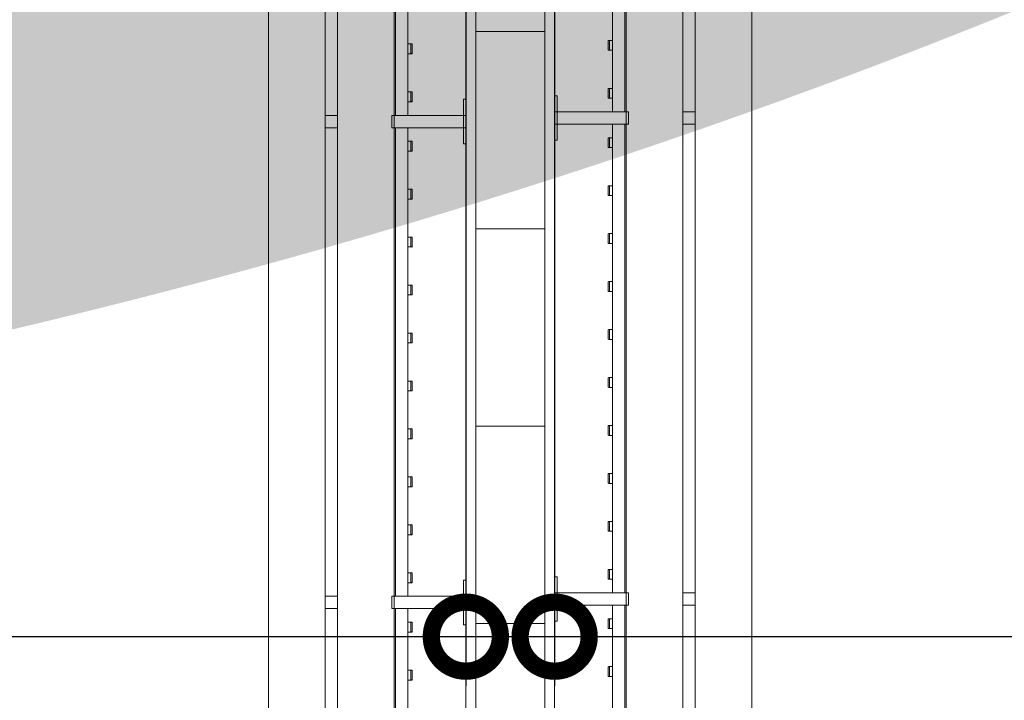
# Model space of a CAD drawing. Header units: millimetres. Extents: x 2016 to 102618, y -16590 to 68005.
# Tile 175 of 256: x 72506 to 74502, y 22895 to 24274. Entities that reach past the tile are written whole.
import ezdxf

# ---------------------------------------------------------------- set-up
doc = ezdxf.new("R2010")
doc.units = ezdxf.units.MM
for name, color, linetype, lineweight in [('A-ANNO-DIMS', 211, 'Continuous', 9), ('A-WALL', 113, 'Continuous', 13), ('A-WALL-FNSH', 113, 'Continuous', 25), ('A-WALL-PATT', 111, 'Continuous', 25), ('I-FURN', 30, 'Continuous', 13)]:
    doc.layers.add(name, color=color, linetype=linetype, lineweight=lineweight)
doc.styles.add('ISOCPEUR_2', font='isocpeur.ttf', dxfattribs={"height": 180})
doc.dimstyles.new('00_VCS_maatvoering_1_8', dxfattribs={"dimscale": 304.8, "dimtxt": 179.276612, "dimasz": 0.918635, "dimexe": 0.328084, "dimexo": 0.0625, "dimgap": 0.164042, "dimtad": 1, "dimdec": 0, "dimzin": 0, "dimdsep": 46, "dimtxsty": 'ISOCPEUR_2', "dimblk1": 'DOTSMALL', "dimblk2": 'DOTSMALL', "dimsah": 1, "dimcen": 0.09, "dimdle": 0.328084, "dimadec": 0, "dimazin": 0, "dimtfac": 1, "dimtdec": 4, "dimtix": 1, "dimtmove": 0, "dimatfit": 3, "dimfxl": 0.328084, "dimfxlon": 1, "dimtvp": 1, "dimtolj": 1, "dimtzin": 0, "dimarcsym": 2})

# ---------------------------------------------------------------- blocks, each defined once
blk = doc.blocks.new('79_VCS_FU_zitbank_kleedkamers - 79_VCS_FU_zitbank_kleedkamers-V5-00 Begane grond')
at = {"layer": 'I-FURN'}
for p, q in [((1180, 0), (1180, -5.1)), ((1180, -5.1), (1212.5, -5.1)), ((1212.5, -5), (1212.5, 0)), ((1237.5, 0), (1212.5, 0)), ((1212.5, -145), (1212.5, -5)), ((1237.5, -5), (1212.5, -5)), ((1237.5, 0), (1237.5, -5)), ((1237.5, -5), (1237.5, -145)), ((1237.5, -5.1), (1270, -5.1)), ((1270, -5.1), (1270, 0)), ((2155, 0), (2155, -5.1)), ((2155, -5.1), (2187.5, -5.1)), ((2187.5, -5), (2187.5, 0)), ((2212.5, 0), (2187.5, 0)), ((2187.5, -145), (2187.5, -5)), ((2212.5, -5), (2187.5, -5)), ((2212.5, 0), (2212.5, -5)), ((2212.5, -5), (2212.5, -145)), ((2212.5, -5.1), (2245, -5.1)), ((2245, -5.1), (2245, 0)), ((262.5, -117.5), (1212.5, -117.5)), ((1067.8, -110.5), (1067.8, -109.5)), ((1067.8, -110.7), (1067.8, -116.5)), ((1086.8, -108.5), (1068.8, -108.5)), ((1068.8, -111.5), (1086.8, -111.5)), ((1087.8, -109.5), (1087.8, -110.5)), ((1087.8, -116.5), (1087.8, -110.8)), ((1165, -110.5), (1165, -109.5)), ((1165, -110.7), (1165, -116.5)), ((1184, -108.5), (1166, -108.5)), ((1166, -111.5), (1184, -111.5)), ((1185, -109.5), (1185, -110.5)), ((1185, -116.5), (1185, -110.8)), ((1237.5, -117.5), (2187.5, -117.5)), ((1265, -110.5), (1265, -109.5)), ((1265, -110.7), (1265, -116.5)), ((1284, -108.5), (1266, -108.5)), ((1266, -111.5), (1284, -111.5)), ((1285, -109.5), (1285, -110.5)), ((1285, -116.5), (1285, -110.8)), ((1362.2, -110.5), (1362.2, -109.5)), ((1362.2, -110.7), (1362.2, -116.5)), ((1381.3, -108.5), (1363.2, -108.5)), ((1363.2, -111.5), (1381.3, -111.5)), ((1382.2, -109.5), (1382.2, -110.5)), ((1382.2, -116.5), (1382.2, -110.8)), ((1459.4, -110.5), (1459.4, -109.5)), ((1459.4, -110.7), (1459.4, -116.5)), ((1478.5, -108.5), (1460.4, -108.5)), ((1460.4, -111.5), (1478.5, -111.5)), ((1479.4, -109.5), (1479.4, -110.5)), ((1479.4, -116.5), (1479.4, -110.8)), ((1556.7, -110.5), (1556.7, -109.5)), ((1556.7, -110.7), (1556.7, -116.5)), ((1575.7, -108.5), (1557.6, -108.5)), ((1557.7, -111.5), (1575.7, -111.5)), ((1576.7, -109.5), (1576.7, -110.5)), ((1576.7, -116.5), (1576.7, -110.8)), ((1653.9, -110.5), (1653.9, -109.5)), ((1653.9, -110.7), (1653.9, -116.5)), ((1672.9, -108.5), (1654.9, -108.5)), ((1654.9, -111.5), (1672.9, -111.5)), ((1673.9, -109.5), (1673.9, -110.5)), ((1673.9, -116.5), (1673.9, -110.8)), ((1751.1, -110.5), (1751.1, -109.5)), ((1751.1, -110.7), (1751.1, -116.5)), ((1770.1, -108.5), (1752.1, -108.5)), ((1752.1, -111.5), (1770.1, -111.5)), ((1771.1, -109.5), (1771.1, -110.5)), ((1771.1, -116.5), (1771.1, -110.8)), ((1848.3, -110.5), (1848.3, -109.5)), ((1848.3, -110.7), (1848.3, -116.5)), ((1867.4, -108.5), (1849.3, -108.5)), ((1849.3, -111.5), (1867.4, -111.5)), ((1868.3, -109.5), (1868.3, -110.5)), ((1868.3, -116.5), (1868.3, -110.8)), ((1945.6, -110.5), (1945.6, -109.5)), ((1945.6, -110.7), (1945.6, -116.5)), ((1964.6, -108.5), (1946.5, -108.5)), ((1946.6, -111.5), (1964.6, -111.5)), ((1965.6, -109.5), (1965.6, -110.5)), ((1965.6, -116.5), (1965.6, -110.8)), ((2042.8, -110.5), (2042.8, -109.5)), ((2042.8, -110.7), (2042.8, -116.5)), ((2061.8, -108.5), (2043.8, -108.5)), ((2043.8, -111.5), (2061.8, -111.5)), ((2062.8, -109.5), (2062.8, -110.5)), ((2062.8, -116.5), (2062.8, -110.8)), ((2140, -110.5), (2140, -109.5)), ((2140, -110.7), (2140, -116.5)), ((2159, -108.5), (2141, -108.5)), ((2141, -111.5), (2159, -111.5)), ((2160, -109.5), (2160, -110.5)), ((2160, -116.5), (2160, -110.8)), ((2212.5, -117.5), (3162.5, -117.5)), ((2240, -110.5), (2240, -109.5)), ((2240, -110.7), (2240, -116.5)), ((2259, -108.5), (2241, -108.5)), ((2241, -111.5), (2259, -111.5)), ((2260, -109.5), (2260, -110.5)), ((2260, -116.5), (2260, -110.8)), ((2337.2, -110.5), (2337.2, -109.5)), ((2337.2, -110.7), (2337.2, -116.5)), ((2356.3, -108.5), (2338.2, -108.5)), ((2338.2, -111.5), (2356.3, -111.5)), ((2357.2, -109.5), (2357.2, -110.5)), ((2357.2, -116.5), (2357.2, -110.8)), ((1212.5, -142.5), (262.5, -142.5)), ((1212.5, -145), (262.5, -145)), ((1212.5, -150), (1212.5, -145)), ((1237.5, -145), (1212.5, -145)), ((1237.5, -145), (1212.5, -145)), ((1237.5, -150), (1212.5, -150)), ((2187.5, -142.5), (1237.5, -142.5)), ((1237.5, -145), (1237.5, -150)), ((2187.5, -145), (1237.5, -145)), ((2187.5, -150), (2187.5, -145)), ((2212.5, -145), (2187.5, -145)), ((2212.5, -145), (2187.5, -145)), ((2212.5, -150), (2187.5, -150)), ((3162.5, -142.5), (2212.5, -142.5)), ((2212.5, -145), (2212.5, -150)), ((3162.5, -145), (2212.5, -145)), ((50, -260), (8250, -260)), ((1212.5, -285.2), (1212.5, -259.8)), ((1237.5, -259.8), (1237.5, -285.2)), ((2187.5, -285.3), (2187.5, -259.8)), ((2212.5, -259.8), (2212.5, -285.3)), ((8250, -285), (50, -285)), ((50, -400), (8250, -400))]:
    blk.add_line(p, q, dxfattribs=at)
at = {"layer": 'I-FURN', "flags": 128}
for points in [[(1067.8, -117.5), (1067.8, -117.4), (1067.8, -117.3), (1067.8, -117.2), (1067.8, -117.1), (1067.8, -117), (1067.8, -117), (1067.8, -116.9), (1067.8, -116.8), (1067.8, -116.7), (1067.8, -116.6), (1067.8, -116.5), (1067.8, -116.4), (1067.8, -116.3), (1067.8, -116.3), (1067.8, -116.2), (1067.8, -116.1), (1067.8, -116), (1067.8, -116), (1067.8, -115.9), (1067.8, -115.8), (1067.8, -115.8), (1067.8, -115.7), (1067.8, -115.7)], [(1087.8, -115.7), (1087.8, -115.7), (1087.8, -115.8), (1087.8, -115.8), (1087.8, -115.9), (1087.8, -116), (1087.8, -116.1), (1087.8, -116.1), (1087.8, -116.2), (1087.8, -116.3), (1087.8, -116.4), (1087.8, -116.4), (1087.8, -116.5), (1087.8, -116.6), (1087.8, -116.7), (1087.8, -116.8), (1087.8, -116.9), (1087.8, -117), (1087.8, -117.1), (1087.8, -117.2), (1087.8, -117.3), (1087.8, -117.4), (1087.8, -117.5)], [(1165, -117.5), (1165, -117.4), (1165, -117.3), (1165, -117.2), (1165, -117.1), (1165, -117), (1165, -117), (1165, -116.9), (1165, -116.8), (1165, -116.7), (1165, -116.6), (1165, -116.5), (1165, -116.4), (1165, -116.3), (1165, -116.3), (1165, -116.2), (1165, -116.1), (1165, -116), (1165, -116), (1165, -115.9), (1165, -115.8), (1165, -115.8), (1165, -115.7), (1165, -115.7)], [(1185, -115.7), (1185, -115.7), (1185, -115.8), (1185, -115.8), (1185, -115.9), (1185, -116), (1185, -116.1), (1185, -116.1), (1185, -116.2), (1185, -116.3), (1185, -116.4), (1185, -116.4), (1185, -116.5), (1185, -116.6), (1185, -116.7), (1185, -116.8), (1185, -116.9), (1185, -117), (1185, -117.1), (1185, -117.2), (1185, -117.3), (1185, -117.4), (1185, -117.5)], [(1265, -117.5), (1265, -117.4), (1265, -117.3), (1265, -117.2), (1265, -117.1), (1265, -117), (1265, -117), (1265, -116.9), (1265, -116.8), (1265, -116.7), (1265, -116.6), (1265, -116.5), (1265, -116.4), (1265, -116.3), (1265, -116.3), (1265, -116.2), (1265, -116.1), (1265, -116), (1265, -116), (1265, -115.9), (1265, -115.8), (1265, -115.8), (1265, -115.7), (1265, -115.7)], [(1285, -115.7), (1285, -115.7), (1285, -115.8), (1285, -115.8), (1285, -115.9), (1285, -116), (1285, -116.1), (1285, -116.1), (1285, -116.2), (1285, -116.3), (1285, -116.4), (1285, -116.4), (1285, -116.5), (1285, -116.6), (1285, -116.7), (1285, -116.8), (1285, -116.9), (1285, -117), (1285, -117.1), (1285, -117.2), (1285, -117.3), (1285, -117.4), (1285, -117.5)], [(1362.2, -117.5), (1362.2, -117.4), (1362.2, -117.3), (1362.2, -117.2), (1362.2, -117.1), (1362.2, -117), (1362.2, -117), (1362.2, -116.9), (1362.2, -116.8), (1362.2, -116.7), (1362.2, -116.6), (1362.2, -116.5), (1362.2, -116.4), (1362.2, -116.3), (1362.2, -116.3), (1362.2, -116.2), (1362.2, -116.1), (1362.2, -116), (1362.2, -116), (1362.2, -115.9), (1362.2, -115.8), (1362.2, -115.8), (1362.2, -115.7), (1362.2, -115.7)], [(1382.2, -115.7), (1382.2, -115.7), (1382.2, -115.8), (1382.2, -115.8), (1382.2, -115.9), (1382.2, -116), (1382.2, -116.1), (1382.2, -116.1), (1382.2, -116.2), (1382.2, -116.3), (1382.2, -116.4), (1382.2, -116.4), (1382.2, -116.5), (1382.2, -116.6), (1382.2, -116.7), (1382.2, -116.8), (1382.2, -116.9), (1382.2, -117), (1382.2, -117.1), (1382.2, -117.2), (1382.2, -117.3), (1382.2, -117.4), (1382.2, -117.5)], [(1459.4, -117.5), (1459.4, -117.4), (1459.4, -117.3), (1459.4, -117.2), (1459.4, -117.1), (1459.4, -117), (1459.4, -117), (1459.4, -116.9), (1459.4, -116.8), (1459.4, -116.7), (1459.4, -116.6), (1459.4, -116.5), (1459.4, -116.4), (1459.4, -116.3), (1459.4, -116.3), (1459.4, -116.2), (1459.4, -116.1), (1459.4, -116), (1459.4, -116), (1459.4, -115.9), (1459.4, -115.8), (1459.4, -115.8), (1459.4, -115.7), (1459.4, -115.7)], [(1479.4, -115.7), (1479.4, -115.7), (1479.4, -115.8), (1479.4, -115.8), (1479.4, -115.9), (1479.4, -116), (1479.4, -116.1), (1479.4, -116.1), (1479.4, -116.2), (1479.4, -116.3), (1479.4, -116.4), (1479.4, -116.4), (1479.4, -116.5), (1479.4, -116.6), (1479.4, -116.7), (1479.4, -116.8), (1479.4, -116.9), (1479.4, -117), (1479.4, -117.1), (1479.4, -117.2), (1479.4, -117.3), (1479.4, -117.4), (1479.4, -117.5)], [(1556.7, -117.5), (1556.7, -117.4), (1556.7, -117.3), (1556.7, -117.2), (1556.7, -117.1), (1556.7, -117), (1556.7, -117), (1556.7, -116.9), (1556.7, -116.8), (1556.7, -116.7), (1556.7, -116.6), (1556.7, -116.5), (1556.7, -116.4), (1556.7, -116.3), (1556.7, -116.3), (1556.7, -116.2), (1556.7, -116.1), (1556.7, -116), (1556.7, -116), (1556.7, -115.9), (1556.7, -115.8), (1556.7, -115.8), (1556.7, -115.7), (1556.7, -115.7)], [(1576.7, -115.7), (1576.7, -115.7), (1576.7, -115.8), (1576.7, -115.8), (1576.7, -115.9), (1576.7, -116), (1576.7, -116.1), (1576.7, -116.1), (1576.7, -116.2), (1576.7, -116.3), (1576.7, -116.4), (1576.7, -116.4), (1576.7, -116.5), (1576.7, -116.6), (1576.7, -116.7), (1576.7, -116.8), (1576.7, -116.9), (1576.7, -117), (1576.7, -117.1), (1576.7, -117.2), (1576.7, -117.3), (1576.7, -117.4), (1576.7, -117.5)], [(1653.9, -117.5), (1653.9, -117.4), (1653.9, -117.3), (1653.9, -117.2), (1653.9, -117.1), (1653.9, -117), (1653.9, -117), (1653.9, -116.9), (1653.9, -116.8), (1653.9, -116.7), (1653.9, -116.6), (1653.9, -116.5), (1653.9, -116.4), (1653.9, -116.3), (1653.9, -116.3), (1653.9, -116.2), (1653.9, -116.1), (1653.9, -116), (1653.9, -116), (1653.9, -115.9), (1653.9, -115.8), (1653.9, -115.8), (1653.9, -115.7), (1653.9, -115.7)], [(1673.9, -115.7), (1673.9, -115.7), (1673.9, -115.8), (1673.9, -115.8), (1673.9, -115.9), (1673.9, -116), (1673.9, -116.1), (1673.9, -116.1), (1673.9, -116.2), (1673.9, -116.3), (1673.9, -116.4), (1673.9, -116.4), (1673.9, -116.5), (1673.9, -116.6), (1673.9, -116.7), (1673.9, -116.8), (1673.9, -116.9), (1673.9, -117), (1673.9, -117.1), (1673.9, -117.2), (1673.9, -117.3), (1673.9, -117.4), (1673.9, -117.5)], [(1751.1, -117.5), (1751.1, -117.4), (1751.1, -117.3), (1751.1, -117.2), (1751.1, -117.1), (1751.1, -117), (1751.1, -117), (1751.1, -116.9), (1751.1, -116.8), (1751.1, -116.7), (1751.1, -116.6), (1751.1, -116.5), (1751.1, -116.4), (1751.1, -116.3), (1751.1, -116.3), (1751.1, -116.2), (1751.1, -116.1), (1751.1, -116), (1751.1, -116), (1751.1, -115.9), (1751.1, -115.8), (1751.1, -115.8), (1751.1, -115.7), (1751.1, -115.7)], [(1771.1, -115.7), (1771.1, -115.7), (1771.1, -115.8), (1771.1, -115.8), (1771.1, -115.9), (1771.1, -116), (1771.1, -116.1), (1771.1, -116.1), (1771.1, -116.2), (1771.1, -116.3), (1771.1, -116.4), (1771.1, -116.4), (1771.1, -116.5), (1771.1, -116.6), (1771.1, -116.7), (1771.1, -116.8), (1771.1, -116.9), (1771.1, -117), (1771.1, -117.1), (1771.1, -117.2), (1771.1, -117.3), (1771.1, -117.4), (1771.1, -117.5)], [(1848.3, -117.5), (1848.3, -117.4), (1848.3, -117.3), (1848.3, -117.2), (1848.3, -117.1), (1848.3, -117), (1848.3, -117), (1848.3, -116.9), (1848.3, -116.8), (1848.3, -116.7), (1848.3, -116.6), (1848.3, -116.5), (1848.3, -116.4), (1848.3, -116.3), (1848.3, -116.3), (1848.3, -116.2), (1848.3, -116.1), (1848.3, -116), (1848.3, -116), (1848.3, -115.9), (1848.3, -115.8), (1848.3, -115.8), (1848.3, -115.7), (1848.3, -115.7)], [(1868.3, -115.7), (1868.3, -115.7), (1868.3, -115.8), (1868.3, -115.8), (1868.3, -115.9), (1868.3, -116), (1868.3, -116.1), (1868.3, -116.1), (1868.3, -116.2), (1868.3, -116.3), (1868.3, -116.4), (1868.3, -116.4), (1868.3, -116.5), (1868.3, -116.6), (1868.3, -116.7), (1868.3, -116.8), (1868.3, -116.9), (1868.3, -117), (1868.3, -117.1), (1868.3, -117.2), (1868.3, -117.3), (1868.3, -117.4), (1868.3, -117.5)], [(1945.6, -117.5), (1945.6, -117.4), (1945.6, -117.3), (1945.6, -117.2), (1945.6, -117.1), (1945.6, -117), (1945.6, -117), (1945.6, -116.9), (1945.6, -116.8), (1945.6, -116.7), (1945.6, -116.6), (1945.6, -116.5), (1945.6, -116.4), (1945.6, -116.3), (1945.6, -116.3), (1945.6, -116.2), (1945.6, -116.1), (1945.6, -116), (1945.6, -116), (1945.6, -115.9), (1945.6, -115.8), (1945.6, -115.8), (1945.6, -115.7), (1945.6, -115.7)], [(1965.6, -115.7), (1965.6, -115.7), (1965.6, -115.8), (1965.6, -115.8), (1965.6, -115.9), (1965.6, -116), (1965.6, -116.1), (1965.6, -116.1), (1965.6, -116.2), (1965.6, -116.3), (1965.6, -116.4), (1965.6, -116.4), (1965.6, -116.5), (1965.6, -116.6), (1965.6, -116.7), (1965.6, -116.8), (1965.6, -116.9), (1965.6, -117), (1965.6, -117.1), (1965.6, -117.2), (1965.6, -117.3), (1965.6, -117.4), (1965.6, -117.5)], [(2042.8, -117.5), (2042.8, -117.4), (2042.8, -117.3), (2042.8, -117.2), (2042.8, -117.1), (2042.8, -117), (2042.8, -117), (2042.8, -116.9), (2042.8, -116.8), (2042.8, -116.7), (2042.8, -116.6), (2042.8, -116.5), (2042.8, -116.4), (2042.8, -116.3), (2042.8, -116.3), (2042.8, -116.2), (2042.8, -116.1), (2042.8, -116), (2042.8, -116), (2042.8, -115.9), (2042.8, -115.8), (2042.8, -115.8), (2042.8, -115.7), (2042.8, -115.7)], [(2062.8, -115.7), (2062.8, -115.7), (2062.8, -115.8), (2062.8, -115.8), (2062.8, -115.9), (2062.8, -116), (2062.8, -116.1), (2062.8, -116.1), (2062.8, -116.2), (2062.8, -116.3), (2062.8, -116.4), (2062.8, -116.4), (2062.8, -116.5), (2062.8, -116.6), (2062.8, -116.7), (2062.8, -116.8), (2062.8, -116.9), (2062.8, -117), (2062.8, -117.1), (2062.8, -117.2), (2062.8, -117.3), (2062.8, -117.4), (2062.8, -117.5)], [(2140, -117.5), (2140, -117.4), (2140, -117.3), (2140, -117.2), (2140, -117.1), (2140, -117), (2140, -117), (2140, -116.9), (2140, -116.8), (2140, -116.7), (2140, -116.6), (2140, -116.5), (2140, -116.4), (2140, -116.3), (2140, -116.3), (2140, -116.2), (2140, -116.1), (2140, -116), (2140, -116), (2140, -115.9), (2140, -115.8), (2140, -115.8), (2140, -115.7), (2140, -115.7)], [(2160, -115.7), (2160, -115.7), (2160, -115.8), (2160, -115.8), (2160, -115.9), (2160, -116), (2160, -116.1), (2160, -116.1), (2160, -116.2), (2160, -116.3), (2160, -116.4), (2160, -116.4), (2160, -116.5), (2160, -116.6), (2160, -116.7), (2160, -116.8), (2160, -116.9), (2160, -117), (2160, -117.1), (2160, -117.2), (2160, -117.3), (2160, -117.4), (2160, -117.5)], [(2240, -117.5), (2240, -117.4), (2240, -117.3), (2240, -117.2), (2240, -117.1), (2240, -117), (2240, -117), (2240, -116.9), (2240, -116.8), (2240, -116.7), (2240, -116.6), (2240, -116.5), (2240, -116.4), (2240, -116.3), (2240, -116.3), (2240, -116.2), (2240, -116.1), (2240, -116), (2240, -116), (2240, -115.9), (2240, -115.8), (2240, -115.8), (2240, -115.7), (2240, -115.7)], [(2260, -115.7), (2260, -115.7), (2260, -115.8), (2260, -115.8), (2260, -115.9), (2260, -116), (2260, -116.1), (2260, -116.1), (2260, -116.2), (2260, -116.3), (2260, -116.4), (2260, -116.4), (2260, -116.5), (2260, -116.6), (2260, -116.7), (2260, -116.8), (2260, -116.9), (2260, -117), (2260, -117.1), (2260, -117.2), (2260, -117.3), (2260, -117.4), (2260, -117.5)], [(2337.2, -117.5), (2337.2, -117.4), (2337.2, -117.3), (2337.2, -117.2), (2337.2, -117.1), (2337.2, -117), (2337.2, -117), (2337.2, -116.9), (2337.2, -116.8), (2337.2, -116.7), (2337.2, -116.6), (2337.2, -116.5), (2337.2, -116.4), (2337.2, -116.3), (2337.2, -116.3), (2337.2, -116.2), (2337.2, -116.1), (2337.2, -116), (2337.2, -116), (2337.2, -115.9), (2337.2, -115.8), (2337.2, -115.8), (2337.2, -115.7), (2337.2, -115.7)], [(2357.2, -115.7), (2357.2, -115.7), (2357.2, -115.8), (2357.2, -115.8), (2357.2, -115.9), (2357.2, -116), (2357.2, -116.1), (2357.2, -116.1), (2357.2, -116.2), (2357.2, -116.3), (2357.2, -116.4), (2357.2, -116.4), (2357.2, -116.5), (2357.2, -116.6), (2357.2, -116.7), (2357.2, -116.8), (2357.2, -116.9), (2357.2, -117), (2357.2, -117.1), (2357.2, -117.2), (2357.2, -117.3), (2357.2, -117.4), (2357.2, -117.5)]]:
    blk.add_lwpolyline(points, dxfattribs=at)
at = {"layer": 'I-FURN'}
for centre, radius, start, end in [((1068.8, -109.5), 0.978, 90, 180), ((1068.8, -110.5), 1, 180, 270), ((1086.8, -109.5), 0.966, 0, 90), ((1086.8, -110.5), 0.962, 270, 360), ((1166, -109.5), 0.978, 90, 180), ((1166, -110.5), 1, 180, 270), ((1184, -109.5), 0.966, 0, 90), ((1184, -110.5), 0.962, 270, 360), ((1266, -109.5), 0.978, 90, 180), ((1266, -110.5), 1, 180, 270), ((1284, -109.5), 0.966, 0, 90), ((1284, -110.5), 0.962, 270, 360), ((1363.2, -109.5), 0.978, 90, 180), ((1363.2, -110.5), 1, 180, 270), ((1381.3, -109.5), 0.966, 0, 90), ((1381.3, -110.5), 0.962, 270, 360), ((1460.4, -109.5), 0.978, 90, 180), ((1460.4, -110.5), 1, 180, 270), ((1478.5, -109.5), 0.966, 0, 90), ((1478.5, -110.5), 0.962, 270, 360), ((1557.6, -109.5), 0.978, 90, 180), ((1557.7, -110.5), 1, 180, 270), ((1575.7, -109.5), 0.966, 0, 90), ((1575.7, -110.5), 0.962, 270, 360), ((1654.9, -109.5), 0.978, 90, 180), ((1654.9, -110.5), 1, 180, 270), ((1672.9, -109.5), 0.966, 0, 90), ((1672.9, -110.5), 0.962, 270, 360), ((1752.1, -109.5), 0.978, 90, 180), ((1752.1, -110.5), 1, 180, 270), ((1770.1, -109.5), 0.966, 0, 90), ((1770.1, -110.5), 0.962, 270, 360), ((1849.3, -109.5), 0.978, 90, 180), ((1849.3, -110.5), 1, 180, 270), ((1867.4, -109.5), 0.966, 0, 90), ((1867.4, -110.5), 0.962, 270, 360), ((1946.5, -109.5), 0.978, 90, 180), ((1946.6, -110.5), 1, 180, 270), ((1964.6, -109.5), 0.966, 0, 90), ((1964.6, -110.5), 0.962, 270, 360), ((2043.8, -109.5), 0.978, 90, 180), ((2043.8, -110.5), 1, 180, 270), ((2061.8, -109.5), 0.966, 0, 90), ((2061.8, -110.5), 0.962, 270, 360), ((2141, -109.5), 0.978, 90, 180), ((2141, -110.5), 1, 180, 270), ((2159, -109.5), 0.966, 0, 90), ((2159, -110.5), 0.962, 270, 360), ((2241, -109.5), 0.978, 90, 180), ((2241, -110.5), 1, 180, 270), ((2259, -109.5), 0.966, 0, 90), ((2259, -110.5), 0.962, 270, 360), ((2338.2, -109.5), 0.978, 90, 180), ((2338.2, -110.5), 1, 180, 270), ((2356.3, -109.5), 0.966, 0, 90), ((2356.3, -110.5), 0.962, 270, 360)]:
    blk.add_arc(centre, radius, start, end, dxfattribs=at)
for centre, major_axis, start_param, end_param in [((1068.8, -109.5), (0.978, 0), 1.570796, 3.140513), ((1068.8, -110.5), (1, 0), 3.142593, 4.712389), ((1086.8, -109.5), (-0.966, 0), 3.14271, 4.712389), ((1086.8, -110.5), (0.962, 0), 4.712389, 6.282063), ((1166, -109.5), (0.978, 0), 1.570796, 3.140513), ((1166, -110.5), (1, 0), 3.142593, 4.712389), ((1184, -109.5), (0.966, 0), 0.001117, 1.570796), ((1184, -110.5), (0.962, 0), 4.712389, 6.282063), ((1266, -109.5), (0.978, 0), 1.570796, 3.140513), ((1266, -110.5), (1, 0), 3.142593, 4.712389), ((1284, -109.5), (-0.966, 0), 3.14271, 4.712389), ((1284, -110.5), (0.962, 0), 4.712389, 6.282063), ((1363.2, -109.5), (0.978, 0), 1.570796, 3.140513), ((1363.2, -110.5), (1, 0), 3.142593, 4.712389), ((1381.3, -109.5), (-0.966, 0), 3.14271, 4.712389), ((1381.3, -110.5), (0.962, 0), 4.712389, 6.282063), ((1460.4, -109.5), (0.978, 0), 1.570796, 3.140513), ((1460.4, -110.5), (1, 0), 3.142593, 4.712389), ((1478.5, -109.5), (0.966, 0), 0.001117, 1.570796), ((1478.5, -110.5), (0.962, 0), 4.712389, 6.282063), ((1557.6, -109.5), (0.978, 0), 1.570796, 3.140513), ((1557.7, -110.5), (1, 0), 3.142593, 4.712389), ((1575.7, -109.5), (-0.966, 0), 3.14271, 4.712389), ((1575.7, -110.5), (0.962, 0), 4.712389, 6.282063), ((1654.9, -109.5), (0.978, 0), 1.570796, 3.140513), ((1654.9, -110.5), (1, 0), 3.142593, 4.712389), ((1672.9, -109.5), (-0.966, 0), 3.14271, 4.712389), ((1672.9, -110.5), (0.962, 0), 4.712389, 6.282063), ((1752.1, -109.5), (0.978, 0), 1.570796, 3.140513), ((1752.1, -110.5), (1, 0), 3.142593, 4.712389), ((1770.1, -109.5), (-0.966, 0), 3.14271, 4.712389), ((1770.1, -110.5), (0.962, 0), 4.712389, 6.282063), ((1849.3, -109.5), (0.978, 0), 1.570796, 3.140513), ((1849.3, -110.5), (1, 0), 3.142593, 4.712389), ((1867.4, -109.5), (-0.966, 0), 3.14271, 4.712389), ((1867.4, -110.5), (0.962, 0), 4.712389, 6.282063), ((1946.5, -109.5), (0.978, 0), 1.570796, 3.140513), ((1946.6, -110.5), (1, 0), 3.142593, 4.712389), ((1964.6, -109.5), (-0.966, 0), 3.14271, 4.712389), ((1964.6, -110.5), (0.962, 0), 4.712389, 6.282063), ((2043.8, -109.5), (0.978, 0), 1.570796, 3.140513), ((2043.8, -110.5), (1, 0), 3.142593, 4.712389), ((2061.8, -109.5), (-0.966, 0), 3.14271, 4.712389), ((2061.8, -110.5), (0.962, 0), 4.712389, 6.282063), ((2141, -109.5), (0.978, 0), 1.570796, 3.140513), ((2141, -110.5), (1, 0), 3.142593, 4.712389), ((2159, -109.5), (-0.966, 0), 3.14271, 4.712389), ((2159, -110.5), (0.962, 0), 4.712389, 6.282063), ((2241, -109.5), (0.978, 0), 1.570796, 3.140513), ((2241, -110.5), (1, 0), 3.142593, 4.712389), ((2259, -109.5), (-0.966, 0), 3.14271, 4.712389), ((2259, -110.5), (0.962, 0), 4.712389, 6.282063), ((2338.2, -109.5), (0.978, 0), 1.570796, 3.140513), ((2338.2, -110.5), (1, 0), 3.142593, 4.712389), ((2356.3, -109.5), (0.966, 0), 0.001117, 1.570796), ((2356.3, -110.5), (0.962, 0), 4.712389, 6.282063)]:
    blk.add_ellipse(centre, major_axis=major_axis, ratio=0.997927, start_param=start_param, end_param=end_param, dxfattribs=at)
blk = doc.blocks.new('79_VCS_FU_zitbank_kleedkamers - 79_VCS_FU_zitbank_kleedkamers-V6-00 Begane grond')
at = {"layer": 'I-FURN'}
for p, q in [((6055, 0), (6055, -5.1)), ((6055, -5.1), (6087.5, -5.1)), ((6087.5, -5), (6087.5, 0)), ((6112.5, 0), (6087.5, 0)), ((6087.5, -145), (6087.5, -5)), ((6112.5, -5), (6087.5, -5)), ((6112.5, 0), (6112.5, -5)), ((6112.5, -5), (6112.5, -145)), ((6112.5, -5.1), (6145, -5.1)), ((6145, -5.1), (6145, 0)), ((7030, 0), (7030, -5.1)), ((7030, -5.1), (7062.5, -5.1)), ((7062.5, -5), (7062.5, 0)), ((7087.5, 0), (7062.5, 0)), ((7062.5, -145), (7062.5, -5)), ((7087.5, -5), (7062.5, -5)), ((7087.5, 0), (7087.5, -5)), ((7087.5, -5), (7087.5, -145)), ((7087.5, -5.1), (7120, -5.1)), ((7120, -5.1), (7120, 0)), ((5137.5, -117.5), (6087.5, -117.5)), ((5942.8, -110.5), (5942.8, -109.5)), ((5942.8, -110.7), (5942.8, -116.5)), ((5961.8, -108.5), (5943.8, -108.5)), ((5943.8, -111.5), (5961.8, -111.5)), ((5962.8, -109.5), (5962.8, -110.5)), ((5962.8, -116.5), (5962.8, -110.8)), ((6040, -110.5), (6040, -109.5)), ((6040, -110.7), (6040, -116.5)), ((6059, -108.5), (6041, -108.5)), ((6041, -111.5), (6059, -111.5)), ((6060, -109.5), (6060, -110.5)), ((6060, -116.5), (6060, -110.8)), ((6112.5, -117.5), (7062.5, -117.5)), ((6140, -110.5), (6140, -109.5)), ((6140, -110.7), (6140, -116.5)), ((6159, -108.5), (6141, -108.5)), ((6141, -111.5), (6159, -111.5)), ((6160, -109.5), (6160, -110.5)), ((6160, -116.5), (6160, -110.8)), ((6237.2, -110.5), (6237.2, -109.5)), ((6237.2, -110.7), (6237.2, -116.5)), ((6256.3, -108.5), (6238.2, -108.5)), ((6238.2, -111.5), (6256.3, -111.5)), ((6257.2, -109.5), (6257.2, -110.5)), ((6257.2, -116.5), (6257.2, -110.8)), ((6334.4, -110.5), (6334.4, -109.5)), ((6334.4, -110.7), (6334.4, -116.5)), ((6353.5, -108.5), (6335.4, -108.5)), ((6335.4, -111.5), (6353.5, -111.5)), ((6354.4, -109.5), (6354.4, -110.5)), ((6354.4, -116.5), (6354.4, -110.8)), ((6431.7, -110.5), (6431.7, -109.5)), ((6431.7, -110.7), (6431.7, -116.5)), ((6450.7, -108.5), (6432.6, -108.5)), ((6432.7, -111.5), (6450.7, -111.5)), ((6451.7, -109.5), (6451.7, -110.5)), ((6451.7, -116.5), (6451.7, -110.8)), ((6528.9, -110.5), (6528.9, -109.5)), ((6528.9, -110.7), (6528.9, -116.5)), ((6547.9, -108.5), (6529.9, -108.5)), ((6529.9, -111.5), (6547.9, -111.5)), ((6548.9, -109.5), (6548.9, -110.5)), ((6548.9, -116.5), (6548.9, -110.8)), ((6626.1, -110.5), (6626.1, -109.5)), ((6626.1, -110.7), (6626.1, -116.5)), ((6645.1, -108.5), (6627.1, -108.5)), ((6627.1, -111.5), (6645.1, -111.5)), ((6646.1, -109.5), (6646.1, -110.5)), ((6646.1, -116.5), (6646.1, -110.8)), ((6723.3, -110.5), (6723.3, -109.5)), ((6723.3, -110.7), (6723.3, -116.5)), ((6742.4, -108.5), (6724.3, -108.5)), ((6724.3, -111.5), (6742.4, -111.5)), ((6743.3, -109.5), (6743.3, -110.5)), ((6743.3, -116.5), (6743.3, -110.8)), ((6820.6, -110.5), (6820.6, -109.5)), ((6820.6, -110.7), (6820.6, -116.5)), ((6839.6, -108.5), (6821.5, -108.5)), ((6821.6, -111.5), (6839.6, -111.5)), ((6840.6, -109.5), (6840.6, -110.5)), ((6840.6, -116.5), (6840.6, -110.8)), ((6917.8, -110.5), (6917.8, -109.5)), ((6917.8, -110.7), (6917.8, -116.5)), ((6936.8, -108.5), (6918.8, -108.5)), ((6918.8, -111.5), (6936.8, -111.5)), ((6937.8, -109.5), (6937.8, -110.5)), ((6937.8, -116.5), (6937.8, -110.8)), ((7015, -110.5), (7015, -109.5)), ((7015, -110.7), (7015, -116.5)), ((7034, -108.5), (7016, -108.5)), ((7016, -111.5), (7034, -111.5)), ((7035, -109.5), (7035, -110.5)), ((7035, -116.5), (7035, -110.8)), ((7087.5, -117.5), (8037.5, -117.5)), ((7115, -110.5), (7115, -109.5)), ((7115, -110.7), (7115, -116.5)), ((7134, -108.5), (7116, -108.5)), ((7116, -111.5), (7134, -111.5)), ((7135, -109.5), (7135, -110.5)), ((7135, -116.5), (7135, -110.8)), ((7212.2, -110.5), (7212.2, -109.5)), ((7212.2, -110.7), (7212.2, -116.5)), ((7231.3, -108.5), (7213.2, -108.5)), ((7213.2, -111.5), (7231.3, -111.5)), ((7232.2, -109.5), (7232.2, -110.5)), ((7232.2, -116.5), (7232.2, -110.8)), ((6087.5, -142.5), (5137.5, -142.5)), ((6087.5, -145), (5137.5, -145)), ((6087.5, -150), (6087.5, -145)), ((6112.5, -145), (6087.5, -145)), ((6112.5, -145), (6087.5, -145)), ((6112.5, -150), (6087.5, -150)), ((7062.5, -142.5), (6112.5, -142.5)), ((6112.5, -145), (6112.5, -150)), ((7062.5, -145), (6112.5, -145)), ((7062.5, -150), (7062.5, -145)), ((7087.5, -145), (7062.5, -145)), ((7087.5, -145), (7062.5, -145)), ((7087.5, -150), (7062.5, -150)), ((8037.5, -142.5), (7087.5, -142.5)), ((7087.5, -145), (7087.5, -150)), ((8037.5, -145), (7087.5, -145)), ((50, -260), (8250, -260)), ((6087.5, -285.2), (6087.5, -259.7)), ((6112.5, -259.7), (6112.5, -285.2)), ((7062.5, -285.2), (7062.5, -259.8)), ((7087.5, -259.8), (7087.5, -285.2)), ((8250, -285), (50, -285)), ((50, -400), (8250, -400))]:
    blk.add_line(p, q, dxfattribs=at)
at = {"layer": 'I-FURN', "flags": 128}
for points in [[(5942.8, -117.5), (5942.8, -117.4), (5942.8, -117.3), (5942.8, -117.2), (5942.8, -117.1), (5942.8, -117), (5942.8, -117), (5942.8, -116.9), (5942.8, -116.8), (5942.8, -116.7), (5942.8, -116.6), (5942.8, -116.5), (5942.8, -116.4), (5942.8, -116.3), (5942.8, -116.3), (5942.8, -116.2), (5942.8, -116.1), (5942.8, -116), (5942.8, -116), (5942.8, -115.9), (5942.8, -115.8), (5942.8, -115.8), (5942.8, -115.7), (5942.8, -115.7)], [(5962.8, -115.7), (5962.8, -115.7), (5962.8, -115.8), (5962.8, -115.8), (5962.8, -115.9), (5962.8, -116), (5962.8, -116.1), (5962.8, -116.1), (5962.8, -116.2), (5962.8, -116.3), (5962.8, -116.4), (5962.8, -116.4), (5962.8, -116.5), (5962.8, -116.6), (5962.8, -116.7), (5962.8, -116.8), (5962.8, -116.9), (5962.8, -117), (5962.8, -117.1), (5962.8, -117.2), (5962.8, -117.3), (5962.8, -117.4), (5962.8, -117.5)], [(6040, -117.5), (6040, -117.4), (6040, -117.3), (6040, -117.2), (6040, -117.1), (6040, -117), (6040, -117), (6040, -116.9), (6040, -116.8), (6040, -116.7), (6040, -116.6), (6040, -116.5), (6040, -116.4), (6040, -116.3), (6040, -116.3), (6040, -116.2), (6040, -116.1), (6040, -116), (6040, -116), (6040, -115.9), (6040, -115.8), (6040, -115.8), (6040, -115.7), (6040, -115.7)], [(6060, -115.7), (6060, -115.7), (6060, -115.8), (6060, -115.8), (6060, -115.9), (6060, -116), (6060, -116.1), (6060, -116.1), (6060, -116.2), (6060, -116.3), (6060, -116.4), (6060, -116.4), (6060, -116.5), (6060, -116.6), (6060, -116.7), (6060, -116.8), (6060, -116.9), (6060, -117), (6060, -117.1), (6060, -117.2), (6060, -117.3), (6060, -117.4), (6060, -117.5)], [(6140, -117.5), (6140, -117.4), (6140, -117.3), (6140, -117.2), (6140, -117.1), (6140, -117), (6140, -117), (6140, -116.9), (6140, -116.8), (6140, -116.7), (6140, -116.6), (6140, -116.5), (6140, -116.4), (6140, -116.3), (6140, -116.3), (6140, -116.2), (6140, -116.1), (6140, -116), (6140, -116), (6140, -115.9), (6140, -115.8), (6140, -115.8), (6140, -115.7), (6140, -115.7)], [(6160, -115.7), (6160, -115.7), (6160, -115.8), (6160, -115.8), (6160, -115.9), (6160, -116), (6160, -116.1), (6160, -116.1), (6160, -116.2), (6160, -116.3), (6160, -116.4), (6160, -116.4), (6160, -116.5), (6160, -116.6), (6160, -116.7), (6160, -116.8), (6160, -116.9), (6160, -117), (6160, -117.1), (6160, -117.2), (6160, -117.3), (6160, -117.4), (6160, -117.5)], [(6237.2, -117.5), (6237.2, -117.4), (6237.2, -117.3), (6237.2, -117.2), (6237.2, -117.1), (6237.2, -117), (6237.2, -117), (6237.2, -116.9), (6237.2, -116.8), (6237.2, -116.7), (6237.2, -116.6), (6237.2, -116.5), (6237.2, -116.4), (6237.2, -116.3), (6237.2, -116.3), (6237.2, -116.2), (6237.2, -116.1), (6237.2, -116), (6237.2, -116), (6237.2, -115.9), (6237.2, -115.8), (6237.2, -115.8), (6237.2, -115.7), (6237.2, -115.7)], [(6257.2, -115.7), (6257.2, -115.7), (6257.2, -115.8), (6257.2, -115.8), (6257.2, -115.9), (6257.2, -116), (6257.2, -116.1), (6257.2, -116.1), (6257.2, -116.2), (6257.2, -116.3), (6257.2, -116.4), (6257.2, -116.4), (6257.2, -116.5), (6257.2, -116.6), (6257.2, -116.7), (6257.2, -116.8), (6257.2, -116.9), (6257.2, -117), (6257.2, -117.1), (6257.2, -117.2), (6257.2, -117.3), (6257.2, -117.4), (6257.2, -117.5)], [(6334.4, -117.5), (6334.4, -117.4), (6334.4, -117.3), (6334.4, -117.2), (6334.4, -117.1), (6334.4, -117), (6334.4, -117), (6334.4, -116.9), (6334.4, -116.8), (6334.4, -116.7), (6334.4, -116.6), (6334.4, -116.5), (6334.4, -116.4), (6334.4, -116.3), (6334.4, -116.3), (6334.4, -116.2), (6334.4, -116.1), (6334.4, -116), (6334.4, -116), (6334.4, -115.9), (6334.4, -115.8), (6334.4, -115.8), (6334.4, -115.7), (6334.4, -115.7)], [(6354.4, -115.7), (6354.4, -115.7), (6354.4, -115.8), (6354.4, -115.8), (6354.4, -115.9), (6354.4, -116), (6354.4, -116.1), (6354.4, -116.1), (6354.4, -116.2), (6354.4, -116.3), (6354.4, -116.4), (6354.4, -116.4), (6354.4, -116.5), (6354.4, -116.6), (6354.4, -116.7), (6354.4, -116.8), (6354.4, -116.9), (6354.4, -117), (6354.4, -117.1), (6354.4, -117.2), (6354.4, -117.3), (6354.4, -117.4), (6354.4, -117.5)], [(6431.7, -117.5), (6431.7, -117.4), (6431.7, -117.3), (6431.7, -117.2), (6431.7, -117.1), (6431.7, -117), (6431.7, -117), (6431.7, -116.9), (6431.7, -116.8), (6431.7, -116.7), (6431.7, -116.6), (6431.7, -116.5), (6431.7, -116.4), (6431.7, -116.3), (6431.7, -116.3), (6431.7, -116.2), (6431.7, -116.1), (6431.7, -116), (6431.7, -116), (6431.7, -115.9), (6431.7, -115.8), (6431.7, -115.8), (6431.7, -115.7), (6431.7, -115.7)], [(6451.7, -115.7), (6451.7, -115.7), (6451.7, -115.8), (6451.7, -115.8), (6451.7, -115.9), (6451.7, -116), (6451.7, -116.1), (6451.7, -116.1), (6451.7, -116.2), (6451.7, -116.3), (6451.7, -116.4), (6451.7, -116.4), (6451.7, -116.5), (6451.7, -116.6), (6451.7, -116.7), (6451.7, -116.8), (6451.7, -116.9), (6451.7, -117), (6451.7, -117.1), (6451.7, -117.2), (6451.7, -117.3), (6451.7, -117.4), (6451.7, -117.5)], [(6528.9, -117.5), (6528.9, -117.4), (6528.9, -117.3), (6528.9, -117.2), (6528.9, -117.1), (6528.9, -117), (6528.9, -117), (6528.9, -116.9), (6528.9, -116.8), (6528.9, -116.7), (6528.9, -116.6), (6528.9, -116.5), (6528.9, -116.4), (6528.9, -116.3), (6528.9, -116.3), (6528.9, -116.2), (6528.9, -116.1), (6528.9, -116), (6528.9, -116), (6528.9, -115.9), (6528.9, -115.8), (6528.9, -115.8), (6528.9, -115.7), (6528.9, -115.7)], [(6548.9, -115.7), (6548.9, -115.7), (6548.9, -115.8), (6548.9, -115.8), (6548.9, -115.9), (6548.9, -116), (6548.9, -116.1), (6548.9, -116.1), (6548.9, -116.2), (6548.9, -116.3), (6548.9, -116.4), (6548.9, -116.4), (6548.9, -116.5), (6548.9, -116.6), (6548.9, -116.7), (6548.9, -116.8), (6548.9, -116.9), (6548.9, -117), (6548.9, -117.1), (6548.9, -117.2), (6548.9, -117.3), (6548.9, -117.4), (6548.9, -117.5)], [(6626.1, -117.5), (6626.1, -117.4), (6626.1, -117.3), (6626.1, -117.2), (6626.1, -117.1), (6626.1, -117), (6626.1, -117), (6626.1, -116.9), (6626.1, -116.8), (6626.1, -116.7), (6626.1, -116.6), (6626.1, -116.5), (6626.1, -116.4), (6626.1, -116.3), (6626.1, -116.3), (6626.1, -116.2), (6626.1, -116.1), (6626.1, -116), (6626.1, -116), (6626.1, -115.9), (6626.1, -115.8), (6626.1, -115.8), (6626.1, -115.7), (6626.1, -115.7)], [(6646.1, -115.7), (6646.1, -115.7), (6646.1, -115.8), (6646.1, -115.8), (6646.1, -115.9), (6646.1, -116), (6646.1, -116.1), (6646.1, -116.1), (6646.1, -116.2), (6646.1, -116.3), (6646.1, -116.4), (6646.1, -116.4), (6646.1, -116.5), (6646.1, -116.6), (6646.1, -116.7), (6646.1, -116.8), (6646.1, -116.9), (6646.1, -117), (6646.1, -117.1), (6646.1, -117.2), (6646.1, -117.3), (6646.1, -117.4), (6646.1, -117.5)], [(6723.3, -117.5), (6723.3, -117.4), (6723.3, -117.3), (6723.3, -117.2), (6723.3, -117.1), (6723.3, -117), (6723.3, -117), (6723.3, -116.9), (6723.3, -116.8), (6723.3, -116.7), (6723.3, -116.6), (6723.3, -116.5), (6723.3, -116.4), (6723.3, -116.3), (6723.3, -116.3), (6723.3, -116.2), (6723.3, -116.1), (6723.3, -116), (6723.3, -116), (6723.3, -115.9), (6723.3, -115.8), (6723.3, -115.8), (6723.3, -115.7), (6723.3, -115.7)], [(6743.3, -115.7), (6743.3, -115.7), (6743.3, -115.8), (6743.3, -115.8), (6743.3, -115.9), (6743.3, -116), (6743.3, -116.1), (6743.3, -116.1), (6743.3, -116.2), (6743.3, -116.3), (6743.3, -116.4), (6743.3, -116.4), (6743.3, -116.5), (6743.3, -116.6), (6743.3, -116.7), (6743.3, -116.8), (6743.3, -116.9), (6743.3, -117), (6743.3, -117.1), (6743.3, -117.2), (6743.3, -117.3), (6743.3, -117.4), (6743.3, -117.5)], [(6820.6, -117.5), (6820.6, -117.4), (6820.6, -117.3), (6820.6, -117.2), (6820.6, -117.1), (6820.6, -117), (6820.6, -117), (6820.6, -116.9), (6820.6, -116.8), (6820.6, -116.7), (6820.6, -116.6), (6820.6, -116.5), (6820.6, -116.4), (6820.6, -116.3), (6820.6, -116.3), (6820.6, -116.2), (6820.6, -116.1), (6820.6, -116), (6820.6, -116), (6820.6, -115.9), (6820.6, -115.8), (6820.6, -115.8), (6820.6, -115.7), (6820.6, -115.7)], [(6840.6, -115.7), (6840.6, -115.7), (6840.6, -115.8), (6840.6, -115.8), (6840.6, -115.9), (6840.6, -116), (6840.6, -116.1), (6840.6, -116.1), (6840.6, -116.2), (6840.6, -116.3), (6840.6, -116.4), (6840.6, -116.4), (6840.6, -116.5), (6840.6, -116.6), (6840.6, -116.7), (6840.6, -116.8), (6840.6, -116.9), (6840.6, -117), (6840.6, -117.1), (6840.6, -117.2), (6840.6, -117.3), (6840.6, -117.4), (6840.6, -117.5)], [(6917.8, -117.5), (6917.8, -117.4), (6917.8, -117.3), (6917.8, -117.2), (6917.8, -117.1), (6917.8, -117), (6917.8, -117), (6917.8, -116.9), (6917.8, -116.8), (6917.8, -116.7), (6917.8, -116.6), (6917.8, -116.5), (6917.8, -116.4), (6917.8, -116.3), (6917.8, -116.3), (6917.8, -116.2), (6917.8, -116.1), (6917.8, -116), (6917.8, -116), (6917.8, -115.9), (6917.8, -115.8), (6917.8, -115.8), (6917.8, -115.7), (6917.8, -115.7)], [(6937.8, -115.7), (6937.8, -115.7), (6937.8, -115.8), (6937.8, -115.8), (6937.8, -115.9), (6937.8, -116), (6937.8, -116.1), (6937.8, -116.1), (6937.8, -116.2), (6937.8, -116.3), (6937.8, -116.4), (6937.8, -116.4), (6937.8, -116.5), (6937.8, -116.6), (6937.8, -116.7), (6937.8, -116.8), (6937.8, -116.9), (6937.8, -117), (6937.8, -117.1), (6937.8, -117.2), (6937.8, -117.3), (6937.8, -117.4), (6937.8, -117.5)], [(7015, -117.5), (7015, -117.4), (7015, -117.3), (7015, -117.2), (7015, -117.1), (7015, -117), (7015, -117), (7015, -116.9), (7015, -116.8), (7015, -116.7), (7015, -116.6), (7015, -116.5), (7015, -116.4), (7015, -116.3), (7015, -116.3), (7015, -116.2), (7015, -116.1), (7015, -116), (7015, -116), (7015, -115.9), (7015, -115.8), (7015, -115.8), (7015, -115.7), (7015, -115.7)], [(7035, -115.7), (7035, -115.7), (7035, -115.8), (7035, -115.8), (7035, -115.9), (7035, -116), (7035, -116.1), (7035, -116.1), (7035, -116.2), (7035, -116.3), (7035, -116.4), (7035, -116.4), (7035, -116.5), (7035, -116.6), (7035, -116.7), (7035, -116.8), (7035, -116.9), (7035, -117), (7035, -117.1), (7035, -117.2), (7035, -117.3), (7035, -117.4), (7035, -117.5)], [(7115, -117.5), (7115, -117.4), (7115, -117.3), (7115, -117.2), (7115, -117.1), (7115, -117), (7115, -117), (7115, -116.9), (7115, -116.8), (7115, -116.7), (7115, -116.6), (7115, -116.5), (7115, -116.4), (7115, -116.3), (7115, -116.3), (7115, -116.2), (7115, -116.1), (7115, -116), (7115, -116), (7115, -115.9), (7115, -115.8), (7115, -115.8), (7115, -115.7), (7115, -115.7)], [(7135, -115.7), (7135, -115.7), (7135, -115.8), (7135, -115.8), (7135, -115.9), (7135, -116), (7135, -116.1), (7135, -116.1), (7135, -116.2), (7135, -116.3), (7135, -116.4), (7135, -116.4), (7135, -116.5), (7135, -116.6), (7135, -116.7), (7135, -116.8), (7135, -116.9), (7135, -117), (7135, -117.1), (7135, -117.2), (7135, -117.3), (7135, -117.4), (7135, -117.5)], [(7212.2, -117.5), (7212.2, -117.4), (7212.2, -117.3), (7212.2, -117.2), (7212.2, -117.1), (7212.2, -117), (7212.2, -117), (7212.2, -116.9), (7212.2, -116.8), (7212.2, -116.7), (7212.2, -116.6), (7212.2, -116.5), (7212.2, -116.4), (7212.2, -116.3), (7212.2, -116.3), (7212.2, -116.2), (7212.2, -116.1), (7212.2, -116), (7212.2, -116), (7212.2, -115.9), (7212.2, -115.8), (7212.2, -115.8), (7212.2, -115.7), (7212.2, -115.7)], [(7232.2, -115.7), (7232.2, -115.7), (7232.2, -115.8), (7232.2, -115.8), (7232.2, -115.9), (7232.2, -116), (7232.2, -116.1), (7232.2, -116.1), (7232.2, -116.2), (7232.2, -116.3), (7232.2, -116.4), (7232.2, -116.4), (7232.2, -116.5), (7232.2, -116.6), (7232.2, -116.7), (7232.2, -116.8), (7232.2, -116.9), (7232.2, -117), (7232.2, -117.1), (7232.2, -117.2), (7232.2, -117.3), (7232.2, -117.4), (7232.2, -117.5)]]:
    blk.add_lwpolyline(points, dxfattribs=at)
at = {"layer": 'I-FURN'}
for centre, radius, start, end in [((5943.8, -109.5), 0.978, 90, 180), ((5943.8, -110.5), 1, 180, 270), ((5961.8, -109.5), 0.966, 0, 90), ((5961.8, -110.5), 0.962, 270, 360), ((6041, -109.5), 0.978, 90, 180), ((6041, -110.5), 1, 180, 270), ((6059, -109.5), 0.966, 0, 90), ((6059, -110.5), 0.962, 270, 360), ((6141, -109.5), 0.978, 90, 180), ((6141, -110.5), 1, 180, 270), ((6159, -109.5), 0.966, 0, 90), ((6159, -110.5), 0.962, 270, 360), ((6238.2, -109.5), 0.978, 90, 180), ((6238.2, -110.5), 1, 180, 270), ((6256.3, -109.5), 0.966, 0, 90), ((6256.3, -110.5), 0.962, 270, 360), ((6335.4, -109.5), 0.978, 90, 180), ((6335.4, -110.5), 1, 180, 270), ((6353.5, -109.5), 0.966, 0, 90), ((6353.5, -110.5), 0.962, 270, 360), ((6432.6, -109.5), 0.978, 90, 180), ((6432.7, -110.5), 1, 180, 270), ((6450.7, -109.5), 0.966, 0, 90), ((6450.7, -110.5), 0.962, 270, 360), ((6529.9, -109.5), 0.978, 90, 180), ((6529.9, -110.5), 1, 180, 270), ((6547.9, -109.5), 0.966, 0, 90), ((6547.9, -110.5), 0.962, 270, 360), ((6627.1, -109.5), 0.978, 90, 180), ((6627.1, -110.5), 1, 180, 270), ((6645.1, -109.5), 0.966, 0, 90), ((6645.1, -110.5), 0.962, 270, 360), ((6724.3, -109.5), 0.978, 90, 180), ((6724.3, -110.5), 1, 180, 270), ((6742.4, -109.5), 0.966, 0, 90), ((6742.4, -110.5), 0.962, 270, 360), ((6821.5, -109.5), 0.978, 90, 180), ((6821.6, -110.5), 1, 180, 270), ((6839.6, -109.5), 0.966, 0, 90), ((6839.6, -110.5), 0.962, 270, 360), ((6918.8, -109.5), 0.978, 90, 180), ((6918.8, -110.5), 1, 180, 270), ((6936.8, -109.5), 0.966, 0, 90), ((6936.8, -110.5), 0.962, 270, 360), ((7016, -109.5), 0.978, 90, 180), ((7016, -110.5), 1, 180, 270), ((7034, -109.5), 0.966, 0, 90), ((7034, -110.5), 0.962, 270, 360), ((7116, -109.5), 0.978, 90, 180), ((7116, -110.5), 1, 180, 270), ((7134, -109.5), 0.966, 0, 90), ((7134, -110.5), 0.962, 270, 360), ((7213.2, -109.5), 0.978, 90, 180), ((7213.2, -110.5), 1, 180, 270), ((7231.3, -109.5), 0.966, 0, 90), ((7231.3, -110.5), 0.962, 270, 360)]:
    blk.add_arc(centre, radius, start, end, dxfattribs=at)
for centre, major_axis, start_param, end_param in [((5943.8, -109.5), (0.978, 0), 1.570796, 3.140513), ((5943.8, -110.5), (-1, 0), 0.001, 1.570796), ((5961.8, -109.5), (-0.966, 0), 3.14271, 4.712389), ((5961.8, -110.5), (0.962, 0), 4.712389, 6.282063), ((6041, -109.5), (0.978, 0), 1.570796, 3.140513), ((6041, -110.5), (-1, 0), 0.001, 1.570796), ((6059, -109.5), (0.966, 0), 0.001117, 1.570796), ((6059, -110.5), (0.962, 0), 4.712389, 6.282063), ((6141, -109.5), (0.978, 0), 1.570796, 3.140513), ((6141, -110.5), (-1, 0), 0.001, 1.570796), ((6159, -109.5), (0.966, 0), 0.001117, 1.570796), ((6159, -110.5), (0.962, 0), 4.712389, 6.282063), ((6238.2, -109.5), (0.978, 0), 1.570796, 3.140513), ((6238.2, -110.5), (1, 0), 3.142593, 4.712389), ((6256.3, -109.5), (0.966, 0), 0.001117, 1.570796), ((6256.3, -110.5), (0.962, 0), 4.712389, 6.282063), ((6335.4, -109.5), (0.978, 0), 1.570796, 3.140513), ((6335.4, -110.5), (-1, 0), 0.001, 1.570796), ((6353.5, -109.5), (0.966, 0), 0.001117, 1.570796), ((6353.5, -110.5), (0.962, 0), 4.712389, 6.282063), ((6432.6, -109.5), (0.978, 0), 1.570796, 3.140513), ((6432.7, -110.5), (-1, 0), 0.001, 1.570796), ((6450.7, -109.5), (0.966, 0), 0.001117, 1.570796), ((6450.7, -110.5), (0.962, 0), 4.712389, 6.282063), ((6529.9, -109.5), (0.978, 0), 1.570796, 3.140513), ((6529.9, -110.5), (-1, 0), 0.001, 1.570796), ((6547.9, -109.5), (0.966, 0), 0.001117, 1.570796), ((6547.9, -110.5), (0.962, 0), 4.712389, 6.282063), ((6627.1, -109.5), (0.978, 0), 1.570796, 3.140513), ((6627.1, -110.5), (-1, 0), 0.001, 1.570796), ((6645.1, -109.5), (-0.966, 0), 3.14271, 4.712389), ((6645.1, -110.5), (0.962, 0), 4.712389, 6.282063), ((6724.3, -109.5), (0.978, 0), 1.570796, 3.140513), ((6724.3, -110.5), (-1, 0), 0.001, 1.570796), ((6742.4, -109.5), (0.966, 0), 0.001117, 1.570796), ((6742.4, -110.5), (0.962, 0), 4.712389, 6.282063), ((6821.5, -109.5), (0.978, 0), 1.570796, 3.140513), ((6821.6, -110.5), (-1, 0), 0.001, 1.570796), ((6839.6, -109.5), (0.966, 0), 0.001117, 1.570796), ((6839.6, -110.5), (0.962, 0), 4.712389, 6.282063), ((6918.8, -109.5), (0.978, 0), 1.570796, 3.140513), ((6918.8, -110.5), (-1, 0), 0.001, 1.570796), ((6936.8, -109.5), (0.966, 0), 0.001117, 1.570796), ((6936.8, -110.5), (0.962, 0), 4.712389, 6.282063), ((7016, -109.5), (0.978, 0), 1.570796, 3.140513), ((7016, -110.5), (-1, 0), 0.001, 1.570796), ((7034, -109.5), (0.966, 0), 0.001117, 1.570796), ((7034, -110.5), (0.962, 0), 4.712389, 6.282063), ((7116, -109.5), (0.978, 0), 1.570796, 3.140513), ((7116, -110.5), (1, 0), 3.142593, 4.712389), ((7134, -109.5), (0.966, 0), 0.001117, 1.570796), ((7134, -110.5), (0.962, 0), 4.712389, 6.282063), ((7213.2, -109.5), (0.978, 0), 1.570796, 3.140513), ((7213.2, -110.5), (-1, 0), 0.001, 1.570796), ((7231.3, -109.5), (0.966, 0), 0.001117, 1.570796), ((7231.3, -110.5), (0.962, 0), 4.712389, 6.282063)]:
    blk.add_ellipse(centre, major_axis=major_axis, ratio=0.997927, start_param=start_param, end_param=end_param, dxfattribs=at)
blk = doc.blocks.new('_DotSmall')
at = {"color": 0, "linetype": 'ByBlock', "const_width": 0.5}
blk.add_lwpolyline([(-0.0625, 0, 1), (0.0625, 0, 1)], format="xyb", close=True, dxfattribs=at)

msp = doc.modelspace()

# ---------------------------------------------------------------- hatches: boundary and pattern name
at = {"layer": 'A-WALL-PATT', "lineweight": 5}
h = msp.add_hatch(dxfattribs=at)
h.set_pattern_fill('FP_19', color=256, angle=-90, style=0, pattern_type=2)
h.set_pattern_definition([(1e-13, (73410, 21050), (-8e-13, 400), [])])
h.paths.add_polyline_path([(73570, 16560), (73570, 18025), (73430, 18025), (73430, 16560)], flags=0)
h.paths.add_polyline_path([(73430, 18325), (73570, 18325), (73570, 25025), (73430, 25025), (73430, 18528.4)], flags=0)
h.paths.add_polyline_path([(73570, 25325), (73570, 25540), (73430, 25540), (73430, 25325), (73433.1, 25325)], flags=0)

# ---------------------------------------------------------------- linework, layer by layer
at = {"layer": 'A-WALL', "color": 250, "lineweight": 18}
for p, q in [((73430, 25025), (73430, 18325)), ((73570, 25025), (73570, 18325))]:
    msp.add_line(p, q, dxfattribs=at)
at = {"layer": 'A-WALL-FNSH', "color": 7, "lineweight": 13}
for p, q in [((73410, 25025), (73410, 24080.4)), ((73590, 24087.5), (73590, 25025)), ((73410, 24055.4), (73410, 23105.4)), ((73590, 23112.5), (73590, 24062.5)), ((73410, 23080.4), (73410, 22130.4)), ((73590, 22137.5), (73590, 23087.5))]:
    msp.add_line(p, q, dxfattribs=at)

# ---------------------------------------------------------------- block references
at = {"layer": 'I-FURN'}
for name, p, rotation in [('79_VCS_FU_zitbank_kleedkamers - 79_VCS_FU_zitbank_kleedkamers-V6-00 Begane grond', (73590, 17000), 90), ('79_VCS_FU_zitbank_kleedkamers - 79_VCS_FU_zitbank_kleedkamers-V5-00 Begane grond', (73410, 25292.9), 269.9999999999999)]:
    msp.add_blockref(name, p, dxfattribs=dict(at, rotation=rotation))

# ---------------------------------------------------------------- dimensions: what is measured, and where the dimension line sits
at = {"layer": 'A-ANNO-DIMS'}
for base, p1, p2, override in [((73410, 23023.6), (70560, 23123.6), (73410, 23123.6), {"dimpost": '<>', "dimfxl": 2850}), ((73590, 23023.6), (73410, 23123.6), (73590, 23123.6), {"dimpost": '<>', "dimfxl": 180}), ((76410, 23023.6), (73590, 23123.6), (76410, 23123.6), {"dimpost": '<>', "dimfxl": 2820})]:
    msp.add_linear_dim(base=base, p1=p1, p2=p2, dimstyle='00_VCS_maatvoering_1_8', override=override, dxfattribs=at).render()

doc.saveas('drawing.dxf')
